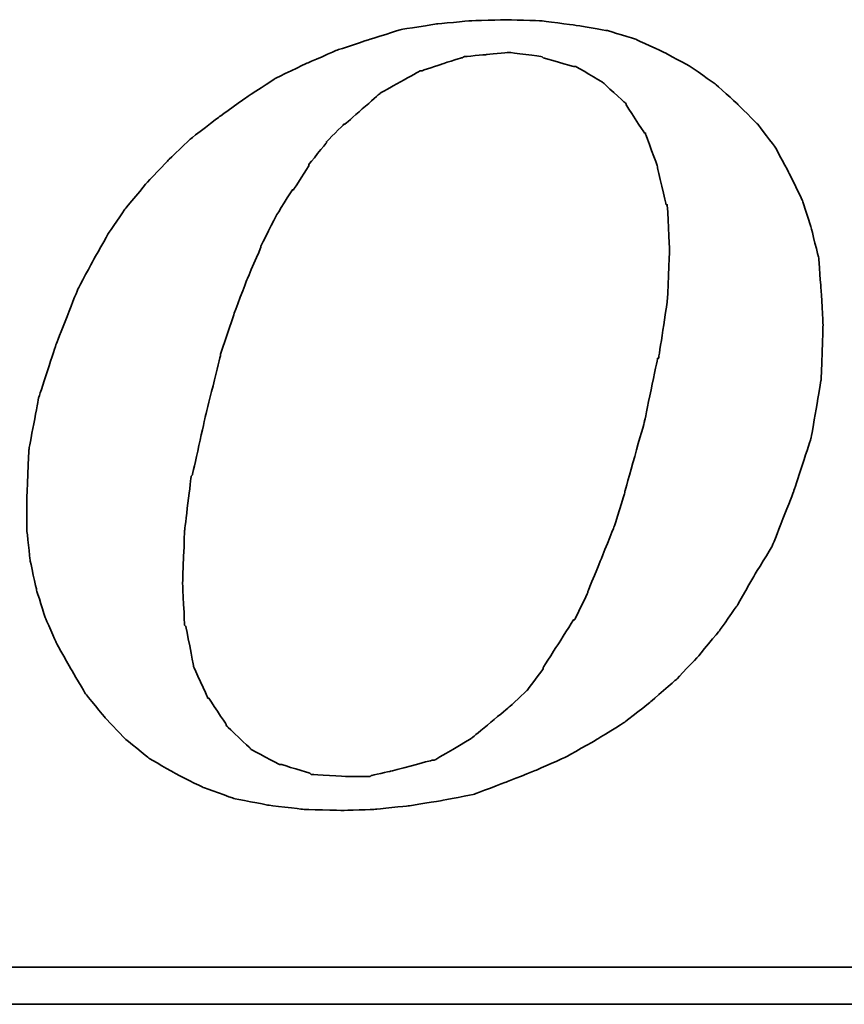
# Model space of a CAD drawing. Header units: millimetres. Extents: x 289 to 527, y -436 to -355.
# Tile 43 of 50: x 469.51 to 471.16, y -412.22 to -410.24. Entities that reach past the tile are written whole.
import ezdxf

# ---------------------------------------------------------------- set-up
doc = ezdxf.new("R2010")
doc.units = ezdxf.units.MM
doc.header["$LTSCALE"] = 0.1
doc.layers.add('DIM', color=4, linetype='CONTINUOUS')
doc.layers.add('layer 1', color=7, linetype='CONTINUOUS')

# ---------------------------------------------------------------- blocks, each defined once
blk = doc.blocks.new('TBI MOTION logo(完整正式版)')
at = {"layer": 'layer 1', "color": 22, "lineweight": 35}
for points, knots in [([(35.79625, -6.98375), (35.79625, -6.98375), (36.23125, -7.43875), (36.23125, -7.43875), (36.23125, -7.43875), (36.23125, -7.43875), (36.75625, -7.87125), (36.75625, -7.87125), (36.75625, -7.87125), (36.75625, -7.87125), (37.33125, -8.20375), (37.33125, -8.20375), (37.33125, -8.20375), (37.33125, -8.20375), (37.95625, -8.51875), (37.95625, -8.51875), (37.95625, -8.51875), (37.95625, -8.51875), (38.62625, -8.75875), (38.62625, -8.75875), (38.62625, -8.75875), (38.62625, -8.75875), (39.37125, -8.90375), (39.37125, -8.90375), (39.37125, -8.90375), (39.37125, -8.90375), (40.14125, -8.99875), (40.14125, -8.99875), (40.14125, -8.99875), (40.14125, -8.99875), (41.02625, -9.02375), (41.02625, -9.02375), (41.02625, -9.02375), (41.02625, -9.02375), (41.74625, -8.99875), (41.74625, -8.99875), (41.74625, -8.99875), (41.74625, -8.99875), (42.46625, -8.92375), (42.46625, -8.92375), (42.46625, -8.92375), (42.46625, -8.92375), (43.21125, -8.80625), (43.21125, -8.80625), (43.21125, -8.80625), (43.21125, -8.80625), (43.93125, -8.66375), (43.93125, -8.66375), (43.93125, -8.66375), (43.93125, -8.66375), (44.62625, -8.39875), (44.62625, -8.39875), (44.62625, -8.39875), (44.62625, -8.39875), (45.29625, -8.13375), (45.29625, -8.13375), (45.29625, -8.13375), (45.29625, -8.13375), (45.94625, -7.84375), (45.94625, -7.84375), (45.94625, -7.84375), (45.94625, -7.84375), (46.61625, -7.46375), (46.61625, -7.46375), (46.61625, -7.46375), (46.61625, -7.46375), (47.24125, -7.07875), (47.24125, -7.07875), (47.24125, -7.07875), (47.24125, -7.07875), (47.81625, -6.62375), (47.81625, -6.62375), (47.81625, -6.62375), (47.81625, -6.62375), (48.36875, -6.14375), (48.36875, -6.14375), (48.36875, -6.14375), (48.36875, -6.14375), (48.84625, -5.64125), (48.84625, -5.64125), (48.84625, -5.64125), (48.84625, -5.64125), (49.32625, -5.06375), (49.32625, -5.06375), (49.32625, -5.06375), (49.32625, -5.06375), (49.71125, -4.51374), (49.71125, -4.51374), (49.71125, -4.51374), (49.71125, -4.51374), (50.09625, -3.83874), (50.09625, -3.83874), (50.09625, -3.83874), (50.09625, -3.83874), (50.48125, -3.21374), (50.48125, -3.21374), (50.48125, -3.21374), (50.48125, -3.21374), (50.96125, -1.99125), (50.96125, -1.99125), (50.96125, -1.99125), (50.96125, -1.99125), (51.34375, -0.81875), (51.34375, -0.81875), (51.34375, -0.81875), (51.34375, -0.81875), (51.56125, 0.45624), (51.56125, 0.45624), (51.56125, 0.45624), (51.56125, 0.45624), (51.60625, 1.67624), (51.60625, 1.67624), (51.60625, 1.67624), (51.60625, 1.67624), (51.56125, 2.44625), (51.56125, 2.44625), (51.56125, 2.44625), (51.56125, 2.44625), (51.51125, 3.14125), (51.51125, 3.14125), (51.51125, 3.14125), (51.51125, 3.14125), (51.34375, 3.81125), (51.34375, 3.81125), (51.34375, 3.81125), (51.34375, 3.81125), (51.15125, 4.41125), (51.15125, 4.41125), (51.15125, 4.41125), (51.15125, 4.41125), (50.86125, 5.01125), (50.86125, 5.01125), (50.86125, 5.01125), (50.86125, 5.01125), (50.55125, 5.58875), (50.55125, 5.58875), (50.55125, 5.58875), (50.55125, 5.58875), (50.16625, 6.09125), (50.16625, 6.09125), (50.16625, 6.09125), (50.16625, 6.09125), (49.71125, 6.54875), (49.71125, 6.54875), (49.71125, 6.54875), (49.71125, 6.54875), (49.23125, 6.98125), (49.23125, 6.98125), (49.23125, 6.98125), (49.23125, 6.98125), (48.67875, 7.36625), (48.67875, 7.36625), (48.67875, 7.36625), (48.67875, 7.36625), (48.10375, 7.67625), (48.10375, 7.67625), (48.10375, 7.67625), (48.10375, 7.67625), (47.48125, 7.96375), (47.48125, 7.96375), (47.48125, 7.96375), (47.48125, 7.96375), (46.85625, 8.15625), (46.85625, 8.15625), (46.85625, 8.15625), (46.85625, 8.15625), (46.13625, 8.27624), (46.13625, 8.27624), (46.13625, 8.27624), (46.13625, 8.27624), (45.39125, 8.37125), (45.39125, 8.37125), (45.39125, 8.37125), (45.39125, 8.37125), (44.62625, 8.39624), (44.62625, 8.39624), (44.62625, 8.39624), (44.62625, 8.39624), (43.83625, 8.37125), (43.83625, 8.37125), (43.83625, 8.37125), (43.83625, 8.37125), (43.09125, 8.30125), (43.09125, 8.30125), (43.09125, 8.30125), (43.09125, 8.30125), (42.32125, 8.18125), (42.32125, 8.18125), (42.32125, 8.18125), (42.32125, 8.18125), (41.62875, 7.96375), (41.62875, 7.96375), (41.62875, 7.96375), (41.62875, 7.96375), (40.90625, 7.72625), (40.90625, 7.72625), (40.90625, 7.72625), (40.90625, 7.72625), (40.23624, 7.43625), (40.23624, 7.43625), (40.23624, 7.43625), (40.23624, 7.43625), (39.54124, 7.10125), (39.54124, 7.10125), (39.54124, 7.10125), (39.54124, 7.10125), (38.91625, 6.69125), (38.91625, 6.69125), (38.91625, 6.69125), (38.91625, 6.69125), (38.31625, 6.26125), (38.31625, 6.26125), (38.31625, 6.26125), (38.31625, 6.26125), (37.69125, 5.78125), (37.69125, 5.78125), (37.69125, 5.78125), (37.69125, 5.78125), (37.18625, 5.30125), (37.18625, 5.30125), (37.18625, 5.30125), (37.18625, 5.30125), (36.70625, 4.79624), (36.70625, 4.79624), (36.70625, 4.79624), (36.70625, 4.79624), (36.23125, 4.22125), (36.23125, 4.22125), (36.23125, 4.22125), (36.23125, 4.22125), (35.87124, 3.69375), (35.87124, 3.69375), (35.87124, 3.69375), (35.87124, 3.69375), (35.53125, 3.09125), (35.53125, 3.09125), (35.53125, 3.09125), (35.53125, 3.09125), (35.19875, 2.47125), (35.19875, 2.47125), (35.19875, 2.47125), (35.19875, 2.47125), (34.71625, 1.24625), (34.71625, 1.24625), (34.71625, 1.24625), (34.71625, 1.24625), (34.33125, 0.06874), (34.33125, 0.06874), (34.33125, 0.06874), (34.33125, 0.06874), (34.11625, -1.07875), (34.11625, -1.07875), (34.11625, -1.07875), (34.11625, -1.07875), (34.07125, -2.15875), (34.07125, -2.15875), (34.07125, -2.15875), (34.07125, -2.15875), (34.07125, -2.85375), (34.07125, -2.85375), (34.07125, -2.85375), (34.07125, -2.85375), (34.14125, -3.50375), (34.14125, -3.50375), (34.14125, -3.50375), (34.14125, -3.50375), (34.28625, -4.17375), (34.28625, -4.17375), (34.28625, -4.17375), (34.28625, -4.17375), (34.47625, -4.77624), (34.47625, -4.77624), (34.47625, -4.77624), (34.47625, -4.77624), (34.71625, -5.32625), (34.71625, -5.32625), (34.71625, -5.32625), (34.71625, -5.32625), (35.05375, -5.92875), (35.05375, -5.92875), (35.05375, -5.92875), (35.05375, -5.92875), (35.36375, -6.45375), (35.36375, -6.45375), (35.36375, -6.45375), (35.36375, -6.45375), (35.79625, -6.98375), (35.79625, -6.98375)], [0, 0, 0, 0, 0.01388889, 0.01388889, 0.01388889, 0.0138889, 0.02777778, 0.02777778, 0.02777778, 0.02777779, 0.04166667, 0.04166667, 0.04166667, 0.04166668, 0.05555556, 0.05555556, 0.05555556, 0.05555557, 0.06944444, 0.06944444, 0.06944444, 0.06944445, 0.08333333, 0.08333333, 0.08333333, 0.08333334, 0.09722222, 0.09722222, 0.09722222, 0.09722223, 0.11111111, 0.11111111, 0.11111111, 0.11111112, 0.125, 0.125, 0.125, 0.12500001, 0.13888889, 0.13888889, 0.13888889, 0.1388889, 0.15277778, 0.15277778, 0.15277778, 0.15277779, 0.16666667, 0.16666667, 0.16666667, 0.16666668, 0.18055556, 0.18055556, 0.18055556, 0.18055557, 0.19444444, 0.19444444, 0.19444444, 0.19444445, 0.20833333, 0.20833333, 0.20833333, 0.20833334, 0.22222222, 0.22222222, 0.22222222, 0.22222223, 0.23611111, 0.23611111, 0.23611111, 0.23611112, 0.25, 0.25, 0.25, 0.25000001, 0.26388889, 0.26388889, 0.26388889, 0.2638889, 0.27777778, 0.27777778, 0.27777778, 0.27777779, 0.29166667, 0.29166667, 0.29166667, 0.29166668, 0.30555556, 0.30555556, 0.30555556, 0.30555557, 0.31944444, 0.31944444, 0.31944444, 0.31944445, 0.33333333, 0.33333333, 0.33333333, 0.33333334, 0.34722222, 0.34722222, 0.34722222, 0.34722223, 0.36111111, 0.36111111, 0.36111111, 0.36111112, 0.375, 0.375, 0.375, 0.37500001, 0.38888889, 0.38888889, 0.38888889, 0.3888889, 0.40277778, 0.40277778, 0.40277778, 0.40277779, 0.41666667, 0.41666667, 0.41666667, 0.41666668, 0.43055556, 0.43055556, 0.43055556, 0.43055557, 0.44444444, 0.44444444, 0.44444444, 0.44444445, 0.45833333, 0.45833333, 0.45833333, 0.45833334, 0.47222222, 0.47222222, 0.47222222, 0.47222223, 0.48611111, 0.48611111, 0.48611111, 0.48611112, 0.5, 0.5, 0.5, 0.50000001, 0.51388889, 0.51388889, 0.51388889, 0.5138889, 0.52777778, 0.52777778, 0.52777778, 0.52777779, 0.54166667, 0.54166667, 0.54166667, 0.54166668, 0.55555556, 0.55555556, 0.55555556, 0.55555557, 0.56944444, 0.56944444, 0.56944444, 0.56944445, 0.58333333, 0.58333333, 0.58333333, 0.58333334, 0.59722222, 0.59722222, 0.59722222, 0.59722223, 0.61111111, 0.61111111, 0.61111111, 0.61111112, 0.625, 0.625, 0.625, 0.62500001, 0.63888889, 0.63888889, 0.63888889, 0.6388889, 0.65277778, 0.65277778, 0.65277778, 0.65277779, 0.66666667, 0.66666667, 0.66666667, 0.66666668, 0.68055556, 0.68055556, 0.68055556, 0.68055557, 0.69444444, 0.69444444, 0.69444444, 0.69444445, 0.70833333, 0.70833333, 0.70833333, 0.70833334, 0.72222222, 0.72222222, 0.72222222, 0.72222223, 0.73611111, 0.73611111, 0.73611111, 0.73611112, 0.75, 0.75, 0.75, 0.75000001, 0.76388889, 0.76388889, 0.76388889, 0.7638889, 0.77777778, 0.77777778, 0.77777778, 0.77777779, 0.79166667, 0.79166667, 0.79166667, 0.79166668, 0.80555556, 0.80555556, 0.80555556, 0.80555557, 0.81944444, 0.81944444, 0.81944444, 0.81944445, 0.83333333, 0.83333333, 0.83333333, 0.83333334, 0.84722222, 0.84722222, 0.84722222, 0.84722223, 0.86111111, 0.86111111, 0.86111111, 0.86111112, 0.875, 0.875, 0.875, 0.87500001, 0.88888889, 0.88888889, 0.88888889, 0.8888889, 0.90277778, 0.90277778, 0.90277778, 0.90277779, 0.91666667, 0.91666667, 0.91666667, 0.91666668, 0.93055556, 0.93055556, 0.93055556, 0.93055557, 0.94444444, 0.94444444, 0.94444444, 0.94444445, 0.95833333, 0.95833333, 0.95833333, 0.95833334, 0.97222222, 0.97222222, 0.97222222, 0.97222223, 0.98611111, 0.98611111, 0.98611111, 0.98611112, 1, 1, 1, 1]), ([(38.33875, 1.03124), (38.33875, 1.03124), (38.62625, 1.89625), (38.62625, 1.89625), (38.62625, 1.89625), (38.62625, 1.89625), (38.91625, 2.66375), (38.91625, 2.66375), (38.91625, 2.66375), (38.91625, 2.66375), (39.22625, 3.38125), (39.22625, 3.38125), (39.22625, 3.38125), (39.22625, 3.38125), (39.22625, 3.40624), (39.22625, 3.40624), (39.22625, 3.40624), (39.22625, 3.40624), (39.56124, 4.07624), (39.56124, 4.07624), (39.56124, 4.07624), (39.56124, 4.07624), (39.92125, 4.65125), (39.92125, 4.65125), (39.92125, 4.65125), (39.92125, 4.65125), (39.94625, 4.65125), (39.94625, 4.65125), (39.94625, 4.65125), (39.94625, 4.65125), (40.28125, 5.17875), (40.28125, 5.17875), (40.28125, 5.17875), (40.28125, 5.17875), (40.28125, 5.20375), (40.28125, 5.20375), (40.28125, 5.20375), (40.28125, 5.20375), (40.66875, 5.68625), (40.66875, 5.68625), (40.66875, 5.68625), (40.66875, 5.68625), (40.66875, 5.70625), (40.66875, 5.70625), (40.66875, 5.70625), (40.66875, 5.70625), (41.05124, 6.09125), (41.05124, 6.09125), (41.05124, 6.09125), (41.05124, 6.09125), (41.07625, 6.09125), (41.07625, 6.09125), (41.07625, 6.09125), (41.07625, 6.09125), (41.84125, 6.76625), (41.84125, 6.76625), (41.84125, 6.76625), (41.84125, 6.76625), (41.86625, 6.78625), (41.86625, 6.78625), (41.86625, 6.78625), (41.86625, 6.78625), (42.73125, 7.26624), (42.73125, 7.26624), (42.73125, 7.26624), (42.73125, 7.26624), (42.75625, 7.26624), (42.75625, 7.26624), (42.75625, 7.26624), (42.75625, 7.26624), (43.18625, 7.41125), (43.18625, 7.41125), (43.18625, 7.41125), (43.18625, 7.41125), (43.64125, 7.55625), (43.64125, 7.55625), (43.64125, 7.55625), (43.64125, 7.55625), (43.66625, 7.55625), (43.66625, 7.55625), (43.66625, 7.55625), (43.66625, 7.55625), (43.69125, 7.58124), (43.69125, 7.58124), (43.69125, 7.58124), (43.69125, 7.58124), (44.19125, 7.62625), (44.19125, 7.62625), (44.19125, 7.62625), (44.19125, 7.62625), (44.67125, 7.67625), (44.67125, 7.67625), (44.67125, 7.67625), (44.67125, 7.67625), (44.69625, 7.67625), (44.69625, 7.67625), (44.69625, 7.67625), (44.69625, 7.67625), (45.41875, 7.58124), (45.41875, 7.58124), (45.41875, 7.58124), (45.41875, 7.58124), (45.44125, 7.55625), (45.44125, 7.55625), (45.44125, 7.55625), (45.44125, 7.55625), (46.11125, 7.36625), (46.11125, 7.36625), (46.11125, 7.36625), (46.11125, 7.36625), (46.13625, 7.36625), (46.13625, 7.36625), (46.13625, 7.36625), (46.13625, 7.36625), (46.15875, 7.36625), (46.15875, 7.36625), (46.15875, 7.36625), (46.15875, 7.36625), (46.73625, 7.02624), (46.73625, 7.02624), (46.73625, 7.02624), (46.73625, 7.02624), (46.76125, 7.00624), (46.76125, 7.00624), (46.76125, 7.00624), (46.76125, 7.00624), (47.24125, 6.57124), (47.24125, 6.57124), (47.24125, 6.57124), (47.24125, 6.57124), (47.26625, 6.54875), (47.26625, 6.54875), (47.26625, 6.54875), (47.26625, 6.54875), (47.26625, 6.52375), (47.26625, 6.52375), (47.26625, 6.52375), (47.26625, 6.52375), (47.67375, 5.89875), (47.67375, 5.89875), (47.67375, 5.89875), (47.67375, 5.89875), (47.69625, 5.89875), (47.69625, 5.89875), (47.69625, 5.89875), (47.69625, 5.89875), (47.69625, 5.87625), (47.69625, 5.87625), (47.69625, 5.87625), (47.69625, 5.87625), (47.96125, 5.15625), (47.96125, 5.15625), (47.96125, 5.15625), (47.96125, 5.15625), (47.96125, 5.13125), (47.96125, 5.13125), (47.96125, 5.13125), (47.96125, 5.13125), (48.15125, 4.31875), (48.15125, 4.31875), (48.15125, 4.31875), (48.15125, 4.31875), (48.17625, 4.31875), (48.17625, 4.31875), (48.17625, 4.31875), (48.17625, 4.31875), (48.17625, 4.29125), (48.17625, 4.29125), (48.17625, 4.29125), (48.17625, 4.29125), (48.22625, 3.33125), (48.22625, 3.33125), (48.22625, 3.33125), (48.22625, 3.33125), (48.22625, 3.30875), (48.22625, 3.30875), (48.22625, 3.30875), (48.22625, 3.30875), (48.17625, 2.20624), (48.17625, 2.20624), (48.17625, 2.20624), (48.17625, 2.20624), (48.17625, 2.18124), (48.17625, 2.18124), (48.17625, 2.18124), (48.17625, 2.18124), (47.98375, 0.93624), (47.98375, 0.93624), (47.98375, 0.93624), (47.98375, 0.93624), (47.96125, 0.93624), (47.96125, 0.93624), (47.96125, 0.93624), (47.96125, 0.93624), (47.67375, -0.45874), (47.67375, -0.45874), (47.67375, -0.45874), (47.67375, -0.45874), (47.24125, -1.99125), (47.24125, -1.99125), (47.24125, -1.99125), (47.24125, -1.99125), (47.24125, -2.01874), (47.24125, -2.01874), (47.24125, -2.01874), (47.24125, -2.01874), (47.00125, -2.78375), (47.00125, -2.78375), (47.00125, -2.78375), (47.00125, -2.78375), (46.71125, -3.50375), (46.71125, -3.50375), (46.71125, -3.50375), (46.71125, -3.50375), (46.42625, -4.19875), (46.42625, -4.19875), (46.42625, -4.19875), (46.42625, -4.19875), (46.42625, -4.22375), (46.42625, -4.22375), (46.42625, -4.22375), (46.42625, -4.22375), (46.13625, -4.82374), (46.13625, -4.82374), (46.13625, -4.82374), (46.13625, -4.82374), (46.11125, -4.82374), (46.11125, -4.82374), (46.11125, -4.82374), (46.11125, -4.82374), (45.77625, -5.35125), (45.77625, -5.35125), (45.77625, -5.35125), (45.77625, -5.35125), (45.44125, -5.87875), (45.44125, -5.87875), (45.44125, -5.87875), (45.44125, -5.87875), (45.44125, -5.90375), (45.44125, -5.90375), (45.44125, -5.90375), (45.44125, -5.90375), (45.10625, -6.35875), (45.10625, -6.35875), (45.10625, -6.35875), (45.10625, -6.35875), (45.08125, -6.38375), (45.08125, -6.38375), (45.08125, -6.38375), (45.08125, -6.38375), (44.69625, -6.74375), (44.69625, -6.74375), (44.69625, -6.74375), (44.69625, -6.74375), (43.88375, -7.41625), (43.88375, -7.41625), (43.88375, -7.41625), (43.88375, -7.41625), (43.85625, -7.43875), (43.85625, -7.43875), (43.85625, -7.43875), (43.85625, -7.43875), (43.04125, -7.91875), (43.04125, -7.91875), (43.04125, -7.91875), (43.04125, -7.91875), (43.01625, -7.91875), (43.01625, -7.91875), (43.01625, -7.91875), (43.01625, -7.91875), (42.99625, -7.91875), (42.99625, -7.91875), (42.99625, -7.91875), (42.99625, -7.91875), (42.08125, -8.15875), (42.08125, -8.15875), (42.08125, -8.15875), (42.08125, -8.15875), (41.65125, -8.25625), (41.65125, -8.25625), (41.65125, -8.25625), (41.65125, -8.25625), (41.62875, -8.27875), (41.62875, -8.27875), (41.62875, -8.27875), (41.62875, -8.27875), (41.60125, -8.27875), (41.60125, -8.27875), (41.60125, -8.27875), (41.60125, -8.27875), (41.12125, -8.27875), (41.12125, -8.27875), (41.12125, -8.27875), (41.12125, -8.27875), (40.35624, -8.23125), (40.35624, -8.23125), (40.35624, -8.23125), (40.35624, -8.23125), (40.33125, -8.23125), (40.33125, -8.23125), (40.33125, -8.23125), (40.33125, -8.23125), (40.30625, -8.20375), (40.30625, -8.20375), (40.30625, -8.20375), (40.30625, -8.20375), (39.68375, -8.01375), (39.68375, -8.01375), (39.68375, -8.01375), (39.68375, -8.01375), (39.66124, -8.01375), (39.66124, -8.01375), (39.66124, -8.01375), (39.66124, -8.01375), (39.63625, -8.01375), (39.63625, -8.01375), (39.63625, -8.01375), (39.63625, -8.01375), (39.01125, -7.67875), (39.01125, -7.67875), (39.01125, -7.67875), (39.01125, -7.67875), (38.98875, -7.65375), (38.98875, -7.65375), (38.98875, -7.65375), (38.98875, -7.65375), (38.48625, -7.17375), (38.48625, -7.17375), (38.48625, -7.17375), (38.48625, -7.17375), (38.45875, -7.14875), (38.45875, -7.14875), (38.45875, -7.14875), (38.45875, -7.14875), (38.45875, -7.12875), (38.45875, -7.12875), (38.45875, -7.12875), (38.45875, -7.12875), (38.07625, -6.54875), (38.07625, -6.54875), (38.07625, -6.54875), (38.07625, -6.54875), (38.05125, -6.54875), (38.05125, -6.54875), (38.05125, -6.54875), (38.05125, -6.54875), (38.05125, -6.52875), (38.05125, -6.52875), (38.05125, -6.52875), (38.05125, -6.52875), (37.74125, -5.85375), (37.74125, -5.85375), (37.74125, -5.85375), (37.74125, -5.85375), (37.74125, -5.82875), (37.74125, -5.82875), (37.74125, -5.82875), (37.74125, -5.82875), (37.57375, -4.96875), (37.57375, -4.96875), (37.57375, -4.96875), (37.57375, -4.96875), (37.54625, -4.94375), (37.54625, -4.94375), (37.54625, -4.94375), (37.54625, -4.94375), (37.50125, -4.03375), (37.50125, -4.03375), (37.50125, -4.03375), (37.50125, -4.03375), (37.50125, -4.00875), (37.50125, -4.00875), (37.50125, -4.00875), (37.50125, -4.00875), (37.54625, -2.85375), (37.54625, -2.85375), (37.54625, -2.85375), (37.54625, -2.85375), (37.69125, -1.65875), (37.69125, -1.65875), (37.69125, -1.65875), (37.69125, -1.65875), (37.71624, -1.63375), (37.71624, -1.63375), (37.71624, -1.63375), (37.71624, -1.63375), (38.00375, -0.33875), (38.00375, -0.33875), (38.00375, -0.33875), (38.00375, -0.33875), (38.33875, 1.00624), (38.33875, 1.00624), (38.33875, 1.00624), (38.33875, 1.00624), (38.33875, 1.03124), (38.33875, 1.03124)], [0, 0, 0, 0, 0.01010101, 0.01010101, 0.01010101, 0.01010102, 0.02020202, 0.02020202, 0.02020202, 0.02020203, 0.03030303, 0.03030303, 0.03030303, 0.03030304, 0.04040404, 0.04040404, 0.04040404, 0.04040405, 0.05050505, 0.05050505, 0.05050505, 0.05050506, 0.06060606, 0.06060606, 0.06060606, 0.06060607, 0.07070707, 0.07070707, 0.07070707, 0.07070708, 0.08080808, 0.08080808, 0.08080808, 0.08080809, 0.09090909, 0.09090909, 0.09090909, 0.0909091, 0.1010101, 0.1010101, 0.1010101, 0.10101011, 0.11111111, 0.11111111, 0.11111111, 0.11111112, 0.12121212, 0.12121212, 0.12121212, 0.12121213, 0.13131313, 0.13131313, 0.13131313, 0.13131314, 0.14141414, 0.14141414, 0.14141414, 0.14141415, 0.15151515, 0.15151515, 0.15151515, 0.15151516, 0.16161616, 0.16161616, 0.16161616, 0.16161617, 0.17171717, 0.17171717, 0.17171717, 0.17171718, 0.18181818, 0.18181818, 0.18181818, 0.18181819, 0.19191919, 0.19191919, 0.19191919, 0.1919192, 0.2020202, 0.2020202, 0.2020202, 0.20202021, 0.21212121, 0.21212121, 0.21212121, 0.21212122, 0.22222222, 0.22222222, 0.22222222, 0.22222223, 0.23232323, 0.23232323, 0.23232323, 0.23232324, 0.24242424, 0.24242424, 0.24242424, 0.24242425, 0.25252525, 0.25252525, 0.25252525, 0.25252526, 0.26262626, 0.26262626, 0.26262626, 0.26262627, 0.27272727, 0.27272727, 0.27272727, 0.27272728, 0.28282828, 0.28282828, 0.28282828, 0.28282829, 0.29292929, 0.29292929, 0.29292929, 0.2929293, 0.3030303, 0.3030303, 0.3030303, 0.30303031, 0.31313131, 0.31313131, 0.31313131, 0.31313132, 0.32323232, 0.32323232, 0.32323232, 0.32323233, 0.33333333, 0.33333333, 0.33333333, 0.33333334, 0.34343434, 0.34343434, 0.34343434, 0.34343435, 0.35353535, 0.35353535, 0.35353535, 0.35353536, 0.36363636, 0.36363636, 0.36363636, 0.36363637, 0.37373737, 0.37373737, 0.37373737, 0.37373738, 0.38383838, 0.38383838, 0.38383838, 0.38383839, 0.39393939, 0.39393939, 0.39393939, 0.3939394, 0.4040404, 0.4040404, 0.4040404, 0.40404041, 0.41414141, 0.41414141, 0.41414141, 0.41414142, 0.42424242, 0.42424242, 0.42424242, 0.42424243, 0.43434343, 0.43434343, 0.43434343, 0.43434344, 0.44444444, 0.44444444, 0.44444444, 0.44444445, 0.45454545, 0.45454545, 0.45454545, 0.45454546, 0.46464646, 0.46464646, 0.46464646, 0.46464647, 0.47474747, 0.47474747, 0.47474747, 0.47474748, 0.48484848, 0.48484848, 0.48484848, 0.48484849, 0.49494949, 0.49494949, 0.49494949, 0.4949495, 0.50505051, 0.50505051, 0.50505051, 0.50505052, 0.51515152, 0.51515152, 0.51515152, 0.51515153, 0.52525253, 0.52525253, 0.52525253, 0.52525254, 0.53535354, 0.53535354, 0.53535354, 0.53535355, 0.54545455, 0.54545455, 0.54545455, 0.54545456, 0.55555556, 0.55555556, 0.55555556, 0.55555557, 0.56565657, 0.56565657, 0.56565657, 0.56565658, 0.57575758, 0.57575758, 0.57575758, 0.57575759, 0.58585859, 0.58585859, 0.58585859, 0.5858586, 0.5959596, 0.5959596, 0.5959596, 0.59595961, 0.60606061, 0.60606061, 0.60606061, 0.60606062, 0.61616162, 0.61616162, 0.61616162, 0.61616163, 0.62626263, 0.62626263, 0.62626263, 0.62626264, 0.63636364, 0.63636364, 0.63636364, 0.63636365, 0.64646465, 0.64646465, 0.64646465, 0.64646466, 0.65656566, 0.65656566, 0.65656566, 0.65656567, 0.66666667, 0.66666667, 0.66666667, 0.66666668, 0.67676768, 0.67676768, 0.67676768, 0.67676769, 0.68686869, 0.68686869, 0.68686869, 0.6868687, 0.6969697, 0.6969697, 0.6969697, 0.69696971, 0.70707071, 0.70707071, 0.70707071, 0.70707072, 0.71717172, 0.71717172, 0.71717172, 0.71717173, 0.72727273, 0.72727273, 0.72727273, 0.72727274, 0.73737374, 0.73737374, 0.73737374, 0.73737375, 0.74747475, 0.74747475, 0.74747475, 0.74747476, 0.75757576, 0.75757576, 0.75757576, 0.75757577, 0.76767677, 0.76767677, 0.76767677, 0.76767678, 0.77777778, 0.77777778, 0.77777778, 0.77777779, 0.78787879, 0.78787879, 0.78787879, 0.7878788, 0.7979798, 0.7979798, 0.7979798, 0.79797981, 0.80808081, 0.80808081, 0.80808081, 0.80808082, 0.81818182, 0.81818182, 0.81818182, 0.81818183, 0.82828283, 0.82828283, 0.82828283, 0.82828284, 0.83838384, 0.83838384, 0.83838384, 0.83838385, 0.84848485, 0.84848485, 0.84848485, 0.84848486, 0.85858586, 0.85858586, 0.85858586, 0.85858587, 0.86868687, 0.86868687, 0.86868687, 0.86868688, 0.87878788, 0.87878788, 0.87878788, 0.87878789, 0.88888889, 0.88888889, 0.88888889, 0.8888889, 0.8989899, 0.8989899, 0.8989899, 0.89898991, 0.90909091, 0.90909091, 0.90909091, 0.90909092, 0.91919192, 0.91919192, 0.91919192, 0.91919193, 0.92929293, 0.92929293, 0.92929293, 0.92929294, 0.93939394, 0.93939394, 0.93939394, 0.93939395, 0.94949495, 0.94949495, 0.94949495, 0.94949496, 0.95959596, 0.95959596, 0.95959596, 0.95959597, 0.96969697, 0.96969697, 0.96969697, 0.96969698, 0.97979798, 0.97979798, 0.97979798, 0.97979799, 0.98989899, 0.98989899, 0.98989899, 0.989899, 1, 1, 1, 1]), ([(75.90875, -9.47875), (75.90875, -9.47875), (75.90875, -12.28625), (75.90875, -12.28625), (75.90875, -12.28625), (75.90875, -12.28625), (75.90875, -12.47875), (75.90875, -12.47875), (75.90875, -12.47875), (75.90875, -12.47875), (75.71625, -12.47875), (75.71625, -12.47875), (75.71625, -12.47875), (75.71625, -12.47875), (-88.32875, -12.47875), (-88.32875, -12.47875), (-88.32875, -12.47875), (-88.32875, -12.47875), (-88.32875, -13.29375), (-88.32875, -13.29375), (-88.32875, -13.29375), (-88.32875, -13.29375), (82.89125, -13.29375), (82.89125, -13.29375), (82.89125, -13.29375), (82.89125, -13.29375), (75.90875, -9.47875), (75.90875, -9.47875)], [0, 0, 0, 0, 0.14285714, 0.14285714, 0.14285714, 0.14285715, 0.28571429, 0.28571429, 0.28571429, 0.2857143, 0.42857143, 0.42857143, 0.42857143, 0.42857144, 0.57142857, 0.57142857, 0.57142857, 0.57142858, 0.71428571, 0.71428571, 0.71428571, 0.71428572, 0.85714286, 0.85714286, 0.85714286, 0.85714287, 1, 1, 1, 1])]:
    blk.add_open_spline(points, degree=3, knots=knots, dxfattribs=at)

msp = doc.modelspace()

# ---------------------------------------------------------------- block references
at = {"layer": 'DIM', "color": 0, "xscale": 0.0912171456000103, "yscale": 0.0912171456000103, "zscale": 0.0912171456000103}
msp.add_blockref('TBI MOTION logo(完整正式版)', (466.4144, -411.0039), dxfattribs=at)

doc.saveas('drawing.dxf')
